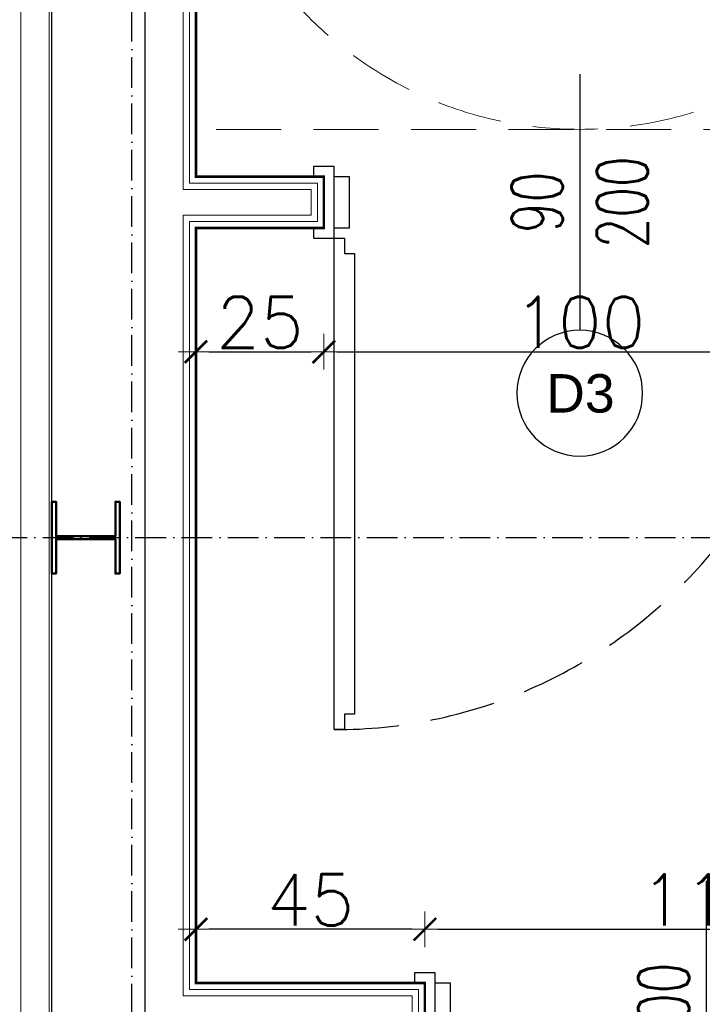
# Model space of a CAD drawing. Header units: metres. Extents: x 5541655 to 5610276, y 5589641 to 5627879.
# Tile 17 of 69: x 5603894 to 5604161, y 5625309 to 5625693. Entities that reach past the tile are written whole.
import ezdxf

# ---------------------------------------------------------------- set-up
doc = ezdxf.new("R2010")
doc.units = ezdxf.units.M
doc.header["$MEASUREMENT"] = 0
for name, pattern in [('A-1_05$0$DASHED', [19.05, 12.7, -6.35]), ('ACAD_ISO10W100', [18, 12, -3, 0, -3]), ('DASHED', [19.05, 12.7, -6.35])]:
    doc.linetypes.add(name, pattern=pattern)
doc.layers.get('0').update_dxf_attribs({"linetype": 'CONTINUOUS', "lineweight": 18})
doc.layers.get('Defpoints').update_dxf_attribs({"linetype": 'CONTINUOUS'})
for name, color, linetype in [('2D- Siatka Modularna', 7, 'ACAD_ISO10W100'), ('Budowlane - Sciany Wew', 7, 'CONTINUOUS'), ('struktura', 7, 'CONTINUOUS'), ('znaczniki drzwi', 7, 'CONTINUOUS'), ('Ściany', 51, 'CONTINUOUS'), ('Ślusarka_okienna', 30, 'CONTINUOUS')]:
    doc.layers.add(name, color=color, linetype=linetype)
for name, color, linetype, lineweight in [('a___cienka___0.15', 10, 'CONTINUOUS', 15), ('a___ocieplenie', 214, 'BATTING', 5), ('MDCP', 7, 'CONTINUOUS', 18), ('WYMIARY WEW', 251, 'CONTINUOUS', 13)]:
    doc.layers.add(name, color=color, linetype=linetype, lineweight=lineweight)
doc.layers.add('a___przekrojowa___0.5', color=7, linetype='CONTINUOUS', lineweight=50, true_color=0x000000)
doc.layers.add('a___wymiary', color=7, linetype='CONTINUOUS', lineweight=18, true_color=0x000000)
doc.styles.add('GENERATED_STYLE_2', font='arial.ttf')
doc.styles.add('JACEK_07', font='SIMPLEX.SHX', dxfattribs={"width": 0.7})
doc.styles.get("Standard").update_dxf_attribs({"font": 'simplex.shx'})
doc.linetypes.add('BATTING', pattern='A,0.0001,-0.1,[134,ltypeshp.shx,S=0.1,R=0,X=-0.1,Y=0],-0.2,[134,ltypeshp.shx,S=0.1,R=180,X=0.1,Y=0],-0.1', length=0.4001)
doc.dimstyles.new('1_50', dxfattribs={"dimtxt": 20, "dimasz": 5, "dimexe": 1.25, "dimexo": 0.625, "dimgap": 1.5, "dimtad": 1, "dimdec": 3, "dimlfac": 0.5, "dimrnd": 0.1, "dimdsep": 46, "dimtxsty": 'Standard', "dimblk": 'znacznik', "dimcen": 1.5, "dimse1": 1, "dimse2": 1, "dimclrd": 256, "dimclrt": 256, "dimazin": 0, "dimtfac": 1, "dimtdec": 3, "dimtmove": 0, "dimatfit": 3, "dimldrblk": 'znacznik', "dimfxl": 1, "dimarcsym": 0})

# ---------------------------------------------------------------- blocks, each defined once
blk = doc.blocks.new('inwalida')
at = {"color": 0, "linetype": 'A-1_05$0$DASHED', "lineweight": 0}
blk.add_lwpolyline([(150, -150), (0, -150), (0, 0), (150, 0)], close=True, dxfattribs=at)
blk.add_circle((75, -75), 75, dxfattribs=at)
blk = doc.blocks.new('*U307')
at = {"color": 7}
blk.add_lwpolyline([(50, 25), (50, -25)], dxfattribs=at)
for points in [[(-2, 5), (0, 5), (0, -5), (-2, -5), (-2, -7), (2, -7), (2, -5), (2, 7), (-2, 7), (-2, 5)], [(102, 5), (100, 5), (100, -5), (102, -5), (102, -7), (98, -7), (98, -5), (98, 7), (102, 7), (102, 5)], [(2, -5), (5, -5), (5, 5), (2, 5)], [(98, -5), (95, -5), (95, 5), (98, 5)]]:
    blk.add_lwpolyline(points)
blk.add_lwpolyline([(4, -7), (4, -10), (6, -10), (6, -100), (4, -100), (4, -103), (2, -103), (2, -7)], close=True)
at = {"linetype": 'DASHED'}
blk.add_arc((2, -7), 96, 270, 0, dxfattribs=at)
at = {"color": 7, "insert": (50, 0), "char_height": 10, "width": 10, "attachment_point": 5, "rotation": 90, "style": 'JACEK_07'}
blk.add_mtext('\\pxqc;90\\P200', dxfattribs=at)
blk = doc.blocks.new('*U309')
at = {"color": 7}
blk.add_lwpolyline([(55, 25), (55, -25)], dxfattribs=at)
for points in [[(-2, 5), (0, 5), (0, -5), (-2, -5), (-2, -7), (2, -7), (2, -5), (2, 7), (-2, 7), (-2, 5)], [(112, 5), (110, 5), (110, -5), (112, -5), (112, -7), (108, -7), (108, -5), (108, 7), (112, 7), (112, 5)], [(2, -5), (5, -5), (5, 5), (2, 5)], [(108, -5), (105, -5), (105, 5), (108, 5)]]:
    blk.add_lwpolyline(points)
blk.add_lwpolyline([(4, -7), (4, -10), (6, -10), (6, -110), (4, -110), (4, -113), (2, -113), (2, -7)], close=True)
at = {"linetype": 'DASHED'}
blk.add_arc((2, -7), 106, 270, 0, dxfattribs=at)
at = {"color": 7, "insert": (55, 0), "char_height": 10, "width": 10, "attachment_point": 5, "rotation": 90, "style": 'JACEK_07'}
blk.add_mtext('\\pxqc;100\\P200', dxfattribs=at)
blk = doc.blocks.new('znacznik')
at = {"layer": 'a___wymiary'}
for p, q in [((0, 1.394), (0, -1.394)), ((1.394, 0), (-1.394, 0))]:
    blk.add_line(p, q, dxfattribs=at)
at = {"layer": 'a___wymiary', "const_width": 0.2}
blk.add_lwpolyline([(0.876, 0.876), (-0.876, -0.876)], dxfattribs=at)
blk = doc.blocks.new('*D900')
at = {"layer": 'Defpoints', "color": 0}
for p in [(5603963.06, 5626061.98), (5603525.35, 5625631.98), (5603963.06, 5625631.98)]:
    blk.add_point(p, dxfattribs=at)
at = {"layer": 'MDCP', "lineweight": -2}
blk.add_line((5603525.35, 5626056.98), (5603525.35, 5625636.98), dxfattribs=at)
at = {"layer": 'MDCP', "lineweight": -2, "xscale": 5, "yscale": 5, "zscale": 5}
for p, rotation in [((5603525.35, 5626061.98), 90), ((5603525.35, 5625631.98), 270)]:
    blk.add_blockref('znacznik', p, dxfattribs=dict(at, rotation=rotation))
at = {"layer": 'MDCP', "insert": (5603513.85, 5625846.98), "char_height": 20, "attachment_point": 5, "rotation": 90}
blk.add_mtext('215', dxfattribs=at)
blk = doc.blocks.new('*D901')
at = {"layer": 'Defpoints', "color": 0}
for p in [(5603963.06, 5625631.98), (5603525.35, 5625611.98), (5603963.06, 5625611.98)]:
    blk.add_point(p, dxfattribs=at)
at = {"layer": 'MDCP', "lineweight": -2}
for p, q in [((5603511.85, 5625657.6), (5603511.85, 5625626.03)), ((5603511.85, 5625626.03), (5603525.35, 5625621.98)), ((5603525.35, 5625626.98), (5603525.35, 5625616.98))]:
    blk.add_line(p, q, dxfattribs=at)
at = {"layer": 'MDCP', "lineweight": -2, "xscale": 5, "yscale": 5, "zscale": 5}
for p, rotation in [((5603525.35, 5625631.98), 90), ((5603525.35, 5625611.98), 270)]:
    blk.add_blockref('znacznik', p, dxfattribs=dict(at, rotation=rotation))
at = {"layer": 'MDCP', "insert": (5603500.35, 5625641.82), "char_height": 20, "attachment_point": 5, "rotation": 90}
blk.add_mtext('10', dxfattribs=at)
blk = doc.blocks.new('*D902')
at = {"layer": 'Defpoints', "color": 0}
for p in [(5603963.06, 5625611.98), (5603525.35, 5625316.98), (5603963.06, 5625316.98)]:
    blk.add_point(p, dxfattribs=at)
at = {"layer": 'MDCP', "lineweight": -2}
blk.add_line((5603525.35, 5625606.98), (5603525.35, 5625321.98), dxfattribs=at)
at = {"layer": 'MDCP', "lineweight": -2, "xscale": 5, "yscale": 5, "zscale": 5}
for p, rotation in [((5603525.35, 5625611.98), 90), ((5603525.35, 5625316.98), 270)]:
    blk.add_blockref('znacznik', p, dxfattribs=dict(at, rotation=rotation))
at = {"layer": 'MDCP', "insert": (5603513.85, 5625464.48), "char_height": 20, "attachment_point": 5, "rotation": 90}
blk.add_mtext('147.5', dxfattribs=at)
blk = doc.blocks.new('*D903')
at = {"layer": 'Defpoints', "color": 0}
for p in [(5603963.06, 5625316.98), (5603525.35, 5625296.98), (5603963.06, 5625296.98)]:
    blk.add_point(p, dxfattribs=at)
at = {"layer": 'MDCP', "lineweight": -2}
for p, q in [((5603511.85, 5625342.6), (5603511.85, 5625311.03)), ((5603511.85, 5625311.03), (5603525.35, 5625306.98)), ((5603525.35, 5625311.98), (5603525.35, 5625301.98))]:
    blk.add_line(p, q, dxfattribs=at)
at = {"layer": 'MDCP', "lineweight": -2, "xscale": 5, "yscale": 5, "zscale": 5}
for p, rotation in [((5603525.35, 5625316.98), 90), ((5603525.35, 5625296.98), 270)]:
    blk.add_blockref('znacznik', p, dxfattribs=dict(at, rotation=rotation))
at = {"layer": 'MDCP', "insert": (5603500.35, 5625326.82), "char_height": 20, "attachment_point": 5, "rotation": 90}
blk.add_mtext('10', dxfattribs=at)
blk = doc.blocks.new('*D981')
at = {"layer": 'Defpoints', "color": 0}
for p in [(5603963.06, 5625337.99), (5603963.06, 5625316.98), (5604052.53, 5625316.98)]:
    blk.add_point(p, dxfattribs=at)
at = {"layer": 'WYMIARY WEW', "lineweight": -2}
blk.add_line((5604047.53, 5625337.99), (5603968.06, 5625337.99), dxfattribs=at)
at = {"layer": 'WYMIARY WEW', "lineweight": -2, "xscale": 5, "yscale": 5, "zscale": 5, "rotation": 180}
blk.add_blockref('znacznik', (5603963.06, 5625337.99), dxfattribs=at)
at = {"layer": 'WYMIARY WEW', "lineweight": -2, "xscale": 5, "yscale": 5, "zscale": 5}
blk.add_blockref('znacznik', (5604052.53, 5625337.99), dxfattribs=at)
at = {"layer": 'WYMIARY WEW', "insert": (5604007.79, 5625349.49), "char_height": 20, "attachment_point": 5}
blk.add_mtext('45', dxfattribs=at)
blk = doc.blocks.new('*D982')
at = {"layer": 'Defpoints', "color": 0}
for p in [(5604272.53, 5625337.99), (5604052.53, 5625316.98), (5604272.53, 5625316.98)]:
    blk.add_point(p, dxfattribs=at)
at = {"layer": 'WYMIARY WEW', "lineweight": -2}
blk.add_line((5604057.53, 5625337.99), (5604267.53, 5625337.99), dxfattribs=at)
at = {"layer": 'WYMIARY WEW', "lineweight": -2, "xscale": 5, "yscale": 5, "zscale": 5, "rotation": 180}
blk.add_blockref('znacznik', (5604052.53, 5625337.99), dxfattribs=at)
at = {"layer": 'WYMIARY WEW', "lineweight": -2, "xscale": 5, "yscale": 5, "zscale": 5}
blk.add_blockref('znacznik', (5604272.53, 5625337.99), dxfattribs=at)
at = {"layer": 'WYMIARY WEW', "insert": (5604162.53, 5625349.49), "char_height": 20, "attachment_point": 5}
blk.add_mtext('110', dxfattribs=at)
blk = doc.blocks.new('*D987')
at = {"layer": 'Defpoints', "color": 0}
for p in [(5603963.06, 5625611.98), (5604013.06, 5625611.98), (5604013.06, 5625563.58)]:
    blk.add_point(p, dxfattribs=at)
at = {"layer": 'WYMIARY WEW', "lineweight": -2}
blk.add_line((5603968.06, 5625563.58), (5604008.06, 5625563.58), dxfattribs=at)
at = {"layer": 'WYMIARY WEW', "lineweight": -2, "xscale": 5, "yscale": 5, "zscale": 5, "rotation": 180}
blk.add_blockref('znacznik', (5603963.06, 5625563.58), dxfattribs=at)
at = {"layer": 'WYMIARY WEW', "lineweight": -2, "xscale": 5, "yscale": 5, "zscale": 5}
blk.add_blockref('znacznik', (5604013.06, 5625563.58), dxfattribs=at)
at = {"layer": 'WYMIARY WEW', "insert": (5603988.06, 5625575.08), "char_height": 20, "attachment_point": 5}
blk.add_mtext('25', dxfattribs=at)
blk = doc.blocks.new('*D988')
at = {"layer": 'Defpoints', "color": 0}
for p in [(5604013.06, 5625611.98), (5604213.06, 5625611.98), (5604213.06, 5625563.58)]:
    blk.add_point(p, dxfattribs=at)
at = {"layer": 'WYMIARY WEW', "lineweight": -2}
blk.add_line((5604018.06, 5625563.58), (5604208.06, 5625563.58), dxfattribs=at)
at = {"layer": 'WYMIARY WEW', "lineweight": -2, "xscale": 5, "yscale": 5, "zscale": 5, "rotation": 180}
blk.add_blockref('znacznik', (5604013.06, 5625563.58), dxfattribs=at)
at = {"layer": 'WYMIARY WEW', "lineweight": -2, "xscale": 5, "yscale": 5, "zscale": 5}
blk.add_blockref('znacznik', (5604213.06, 5625563.58), dxfattribs=at)
at = {"layer": 'WYMIARY WEW', "insert": (5604113.06, 5625575.08), "char_height": 20, "attachment_point": 5}
blk.add_mtext('100', dxfattribs=at)
blk = doc.blocks.new('*D1009')
at = {"layer": 'Defpoints', "color": 0}
for p in [(5604272.53, 5625337.99), (5604052.53, 5625316.98), (5604272.53, 5625316.98)]:
    blk.add_point(p, dxfattribs=at)
at = {"layer": 'WYMIARY WEW', "lineweight": -2}
blk.add_line((5604057.53, 5625337.99), (5604267.53, 5625337.99), dxfattribs=at)
at = {"layer": 'WYMIARY WEW', "lineweight": -2, "xscale": 5, "yscale": 5, "zscale": 5, "rotation": 180}
blk.add_blockref('znacznik', (5604052.53, 5625337.99), dxfattribs=at)
at = {"layer": 'WYMIARY WEW', "lineweight": -2, "xscale": 5, "yscale": 5, "zscale": 5}
blk.add_blockref('znacznik', (5604272.53, 5625337.99), dxfattribs=at)
at = {"layer": 'WYMIARY WEW', "insert": (5604162.53, 5625349.49), "char_height": 20, "attachment_point": 5}
blk.add_mtext('110', dxfattribs=at)

msp = doc.modelspace()

# ---------------------------------------------------------------- linework, layer by layer
at = {"layer": '2D- Siatka Modularna', "lineweight": 25}
for p, q in [((5603937.9897, 5622698.2683), (5603937.9897, 5627541.5396)), ((5603342.0597, 5625490.9756), (5606162.0597, 5625490.9756)), ((5603342.0597, 5625490.9756), (5606465.0678, 5625490.9756))]:
    msp.add_line(p, q, dxfattribs=at)
at = {"layer": 'a___cienka___0.15'}
msp.add_lwpolyline([(5603968.0597, 5626973.9756), (5603905.6897, 5626973.9756), (5603905.6897, 5624007.9756), (5603963.0597, 5624007.9756)], dxfattribs=at)
at = {"layer": 'a___ocieplenie', "color": 0, "linetype": 'BATTING', "ltscale": 24}
msp.add_lwpolyline([(5603968.0597, 5626982.9756), (5603894.6781, 5626982.7611), (5603894.6781, 5623998.7611), (5603963.0597, 5623998.9756)], dxfattribs=at)
at = {"layer": 'a___przekrojowa___0.5'}
msp.add_lwpolyline([(5603906.6897, 5625504.9756), (5603908.3897, 5625504.9756), (5603908.3897, 5625491.5256), (5603931.5897, 5625491.5256), (5603931.5897, 5625504.9756), (5603933.2897, 5625504.9756), (5603933.2897, 5625476.9756), (5603931.5897, 5625476.9756), (5603931.5897, 5625490.4256), (5603908.3897, 5625490.4256), (5603908.3897, 5625476.9756), (5603906.6897, 5625476.9756), (5603906.6897, 5625504.9756)], dxfattribs=at)
at = {"layer": 'Budowlane - Sciany Wew', "color": 251, "linetype": 'Continuous', "lineweight": 20}
for points in [[(5604047.5294, 5625301.9811), (5604047.5294, 5625311.9811), (5603958.0597, 5625311.9811), (5603958.0597, 5625616.981), (5604008.0597, 5625616.981), (5604008.0597, 5625626.981), (5603958.0597, 5625626.981), (5603958.0597, 5626066.9797), (5604408.0617, 5626066.9812), (5604408.0617, 5625626.981), (5604218.0597, 5625626.981), (5604218.0597, 5625616.981), (5604448.0597, 5625616.981), (5604448.0597, 5625626.9803), (5604438.0617, 5625626.9817), (5604438.0617, 5626066.8797), (5604806.1597, 5626066.8797), (5604806.1597, 5625626.9796), (5604658.0597, 5625626.9796), (5604658.0597, 5625616.9784), (5604842.1684, 5625616.8793), (5604842.1684, 5625311.9812), (5604277.5294, 5625311.9803), (5604277.5294, 5625301.9811)], [(5604050.0294, 5625299.4811), (5604050.0294, 5625314.4811), (5603960.5597, 5625314.4811), (5603960.5597, 5625614.481), (5604010.5597, 5625614.481), (5604010.5597, 5625629.481), (5603960.5597, 5625629.481), (5603960.5597, 5626064.4797), (5604405.5617, 5626064.4811), (5604405.5617, 5625629.481), (5604215.5597, 5625629.481), (5604215.5597, 5625614.481), (5604450.5597, 5625614.481), (5604450.5597, 5625629.48), (5604440.5617, 5625629.4814), (5604440.5617, 5626064.3797), (5604803.6597, 5626064.3797), (5604803.6597, 5625629.4796), (5604655.5597, 5625629.4796), (5604655.5597, 5625614.4797), (5604839.6684, 5625614.3803), (5604839.6684, 5625314.4813), (5604275.0294, 5625314.4807), (5604275.0294, 5625299.4811)]]:
    msp.add_lwpolyline(points, dxfattribs=at)
at = {"layer": 'MDCP', "lineweight": 30}
msp.add_lwpolyline([(5603962.5597, 5624008.9756), (5603906.6897, 5624008.9756), (5603906.6897, 5626972.9756), (5603969.0597, 5626972.9756)], dxfattribs=at)
at = {"layer": 'struktura'}
msp.add_line((5603943.0597, 5626666.9756), (5603943.0597, 5624008.9764), dxfattribs=at)
at = {"layer": 'znaczniki drzwi'}
for start, end in [(0, 180), (180, 0)]:
    msp.add_arc((5604113.0597, 5625547.4018), 24.5792, start, end, dxfattribs=at)
at = {"layer": 'Ściany', "color": 0, "const_width": 1}
msp.add_lwpolyline([(5604052.5294, 5625296.9811), (5604052.5294, 5625316.9811), (5603963.0597, 5625316.9811), (5603963.0597, 5625611.981), (5604013.0597, 5625611.981), (5604013.0597, 5625631.981), (5603963.0597, 5625631.981), (5603963.0597, 5626061.9797), (5604403.0617, 5626061.9811), (5604403.0617, 5625631.981), (5604213.0597, 5625631.981), (5604213.0597, 5625611.981), (5604453.0597, 5625611.981), (5604453.0597, 5625631.9796), (5604443.0617, 5625631.981), (5604443.0617, 5626061.8797), (5604801.1597, 5626061.8797), (5604801.1597, 5625631.9796), (5604653.0597, 5625631.9796), (5604653.0597, 5625611.981), (5604837.1684, 5625611.881), (5604837.1684, 5625316.9811), (5604272.5294, 5625316.9811), (5604272.5294, 5625296.9811)], dxfattribs=at)

# ---------------------------------------------------------------- block references
at = {"layer": 'WYMIARY WEW', "xscale": 2, "yscale": 2, "zscale": 2, "rotation": 270}
msp.add_blockref('inwalida', (5604263.0567, 5625950.481), dxfattribs=at)
at = {"layer": 'Ślusarka_okienna', "xscale": 2, "yscale": 2, "zscale": 2}
for name, p in [('*U307', (5604013.0597, 5625621.981)), ('*U309', (5604052.5294, 5625306.9811))]:
    msp.add_blockref(name, p, dxfattribs=at)

# ---------------------------------------------------------------- texts
at = {"layer": 'znaczniki drzwi', "insert": (5604099.9112, 5625539.6406), "char_height": 15, "attachment_point": 7, "style": 'GENERATED_STYLE_2'}
msp.add_mtext('{D3}', dxfattribs=at)

# ---------------------------------------------------------------- dimensions: what is measured, and where the dimension line sits
at = {"layer": 'MDCP'}
for base, p1, p2, picture, middle in [((5603525.3505, 5625631.981), (5603963.0597, 5626061.9797), (5603963.0597, 5625631.981), '*D900', (5603513.8505, 5625846.9804)), ((5603525.3505, 5625611.981), (5603963.0597, 5625631.981), (5603963.0597, 5625611.981), '*D901', (5603500.3505, 5625627.531)), ((5603525.3505, 5625316.9811), (5603963.0597, 5625611.981), (5603963.0597, 5625316.9811), '*D902', (5603513.8505, 5625464.4811)), ((5603525.3505, 5625296.9811), (5603963.0597, 5625316.9811), (5603963.0597, 5625296.9811), '*D903', (5603500.3505, 5625312.5311))]:
    dim = msp.add_linear_dim(base=base, p1=p1, p2=p2, angle=90, dimstyle='1_50', override={"dimtmove": 1}, dxfattribs=at)
    dim.commit()
    dim.dimension.update_dxf_attribs({"geometry": picture, "text_midpoint": middle})
at = {"layer": 'WYMIARY WEW'}
for base, p1, p2, picture, middle in [((5604013.0597, 5625563.577), (5603963.0597, 5625611.981), (5604013.0597, 5625611.981), '*D987', (5603988.0597, 5625575.077)), ((5604272.5294, 5625337.9941), (5604052.5294, 5625316.9811), (5604272.5294, 5625316.9811), '*D982', (5604162.5294, 5625349.4941)), ((5604272.5294, 5625337.9941), (5604052.5294, 5625316.9811), (5604272.5294, 5625316.9811), '*D1009', (5604162.5294, 5625349.4941))]:
    dim = msp.add_linear_dim(base=base, p1=p1, p2=p2, dimstyle='1_50', dxfattribs=at)
    dim.commit()
    dim.dimension.update_dxf_attribs({"geometry": picture, "text_midpoint": middle})
dim = msp.add_linear_dim(base=(5604213.0597, 5625563.577), p1=(5604013.0597, 5625611.981), p2=(5604213.0597, 5625611.981), dimstyle='1_50', override={"dimtmove": 1}, dxfattribs=at)
dim.commit()
dim.dimension.update_dxf_attribs({"geometry": '*D988', "text_midpoint": (5604113.0597, 5625575.077)})
dim = msp.add_linear_dim(base=(5603963.0597, 5625337.9941), p1=(5604052.5294, 5625316.9811), p2=(5603963.0597, 5625316.9811), text='45', dimstyle='1_50', override={"dimtxsty": 'Standard'}, dxfattribs=at)
dim.commit()
dim.dimension.update_dxf_attribs({"geometry": '*D981', "text_midpoint": (5604007.7945, 5625349.4941)})

doc.saveas('drawing.dxf')
